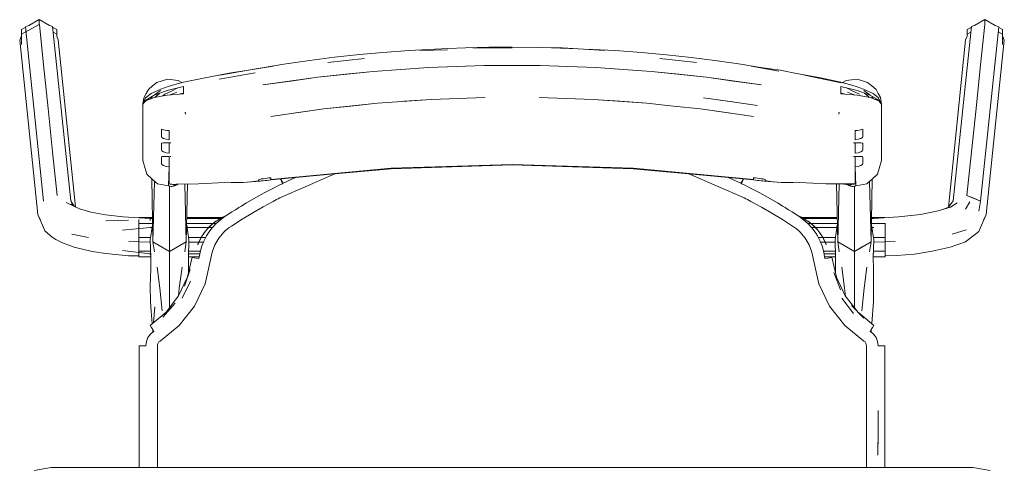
# Model space of a CAD drawing. Header units: millimetres. Extents: x 321 to 585, y -277 to 9.
# Tile 44 of 256: x 387.869 to 388.924, y -218.257 to -217.775. Entities that reach past the tile are written whole.
import ezdxf

# ---------------------------------------------------------------- set-up
doc = ezdxf.new("R2010")
doc.units = ezdxf.units.MM
doc.header["$MEASUREMENT"] = 0
doc.layers.add('IFC-Elemento de mobília-Contorno', color=152, linetype='Continuous', lineweight=5)

msp = doc.modelspace()

# ---------------------------------------------------------------- linework, layer by layer
at = {"layer": 'IFC-Elemento de mobília-Contorno', "color": 7, "lineweight": 5}
for p, q in [((387.8707, -217.7911), (387.8896, -217.7806)), ((387.8707, -217.7859), (387.8745, -217.7839)), ((387.8745, -217.7839), (387.8748, -217.7831)), ((387.8748, -217.7831), (387.8785, -217.7816)), ((387.8748, -217.7831), (387.8941, -217.97)), ((387.8785, -217.7816), (387.8896, -217.7754)), ((387.8896, -217.7806), (387.8896, -217.7754)), ((387.8896, -217.7754), (387.9006, -217.7816)), ((387.8896, -217.7806), (387.8898, -217.7807)), ((387.8898, -217.7807), (387.8942, -217.8239)), ((387.9006, -217.7816), (387.904, -217.7829)), ((387.904, -217.7829), (387.9234, -217.9698)), ((387.904, -217.7829), (387.9043, -217.7837)), ((387.9043, -217.7837), (387.9084, -217.7859)), ((388.8694, -217.9698), (388.8888, -217.7829)), ((388.8844, -217.7859), (388.8885, -217.7837)), ((388.8885, -217.7837), (388.8888, -217.7829)), ((388.8888, -217.7829), (388.8922, -217.7816)), ((388.8922, -217.7816), (388.9033, -217.7754)), ((388.8986, -217.8239), (388.9031, -217.7807)), ((388.8987, -217.97), (388.9181, -217.7831)), ((388.9031, -217.7807), (388.9033, -217.7806)), ((388.9033, -217.7806), (388.9033, -217.7754)), ((388.9033, -217.7754), (388.9143, -217.7816)), ((388.9143, -217.7816), (388.9181, -217.7831)), ((388.9181, -217.7831), (388.9184, -217.7839)), ((388.9184, -217.7839), (388.9221, -217.7859)), ((387.8687, -217.7973), (387.8707, -217.7926)), ((387.8707, -217.7911), (387.8707, -217.7859)), ((387.8707, -217.802), (387.8707, -217.7911)), ((387.9047, -217.789), (387.9084, -217.7911)), ((387.9084, -217.7932), (387.9084, -217.7859)), ((387.9084, -217.7911), (387.9084, -217.7859)), ((387.9084, -217.7932), (387.9084, -217.7911)), ((387.9084, -217.7932), (387.9101, -217.7971)), ((388.8827, -217.7971), (388.8844, -217.7932)), ((388.8844, -217.7911), (388.8844, -217.7859)), ((388.8844, -217.7911), (388.8882, -217.789)), ((388.8844, -217.7932), (388.8844, -217.7911)), ((388.9175, -217.7886), (388.9221, -217.7911)), ((388.9221, -217.7926), (388.9221, -217.7859)), ((388.9221, -217.7911), (388.9221, -217.7859)), ((388.9221, -217.802), (388.9221, -217.7911)), ((388.9221, -217.7926), (388.9241, -217.7973)), ((387.8687, -217.7973), (387.8881, -217.9842)), ((387.9101, -217.7971), (387.9286, -217.9761)), ((388.3277, -217.8062), (388.3467, -217.8057)), ((388.3467, -217.8057), (388.3715, -217.805)), ((388.3545, -217.8057), (388.3966, -217.8057)), ((388.3715, -217.805), (388.3966, -217.8049)), ((388.3966, -217.8049), (388.4248, -217.8051)), ((388.4248, -217.8051), (388.4504, -217.8057)), ((388.4387, -217.8057), (388.4675, -217.8067)), ((388.4504, -217.8057), (388.4675, -217.8067)), ((388.8642, -217.9764), (388.8827, -217.7971)), ((388.9048, -217.9842), (388.9241, -217.7973)), ((388.1795, -217.8191), (388.2061, -217.8157)), ((388.2061, -217.8157), (388.2329, -217.8128)), ((388.2329, -217.8128), (388.258, -217.8107)), ((388.258, -217.8107), (388.2863, -217.8086)), ((388.2863, -217.8086), (388.3277, -217.8062)), ((388.2975, -217.8085), (388.3271, -217.8076)), ((388.4675, -217.8067), (388.4957, -217.8085)), ((388.4751, -217.8072), (388.5069, -217.8086)), ((388.5069, -217.8086), (388.5352, -217.8107)), ((388.5352, -217.8107), (388.5619, -217.813)), ((388.5619, -217.813), (388.5886, -217.8159)), ((388.5886, -217.8159), (388.6138, -217.8191)), ((387.8942, -217.8239), (387.8991, -217.8706)), ((388.1117, -217.8298), (388.1404, -217.8253)), ((388.1179, -217.8288), (388.1517, -217.8232)), ((388.1517, -217.8232), (388.1795, -217.8191)), ((388.1991, -217.8212), (388.2384, -217.817)), ((388.2475, -217.8309), (388.307, -217.8268)), ((388.2772, -217.8288), (388.307, -217.8268)), ((388.307, -217.8268), (388.3667, -217.8247)), ((388.307, -217.8268), (388.3369, -217.8257)), ((388.3369, -217.8257), (388.3667, -217.8247)), ((388.3667, -217.8247), (388.4265, -217.8247)), ((388.4265, -217.8247), (388.4862, -217.8268)), ((388.4265, -217.8247), (388.4564, -217.8257)), ((388.4564, -217.8257), (388.4862, -217.8268)), ((388.4862, -217.8268), (388.5458, -217.8309)), ((388.4862, -217.8268), (388.516, -217.8288)), ((388.5548, -217.817), (388.5941, -217.8212)), ((388.6138, -217.8191), (388.6416, -217.8232)), ((388.6416, -217.8232), (388.6628, -217.8267)), ((388.6529, -217.8253), (388.6825, -217.8307)), ((388.6529, -217.8253), (388.6839, -217.8297)), ((388.8938, -217.8706), (388.8986, -217.8239)), ((388.0442, -217.8425), (388.0711, -217.837)), ((388.0711, -217.837), (388.0949, -217.8324)), ((388.0826, -217.8393), (388.1212, -217.8324)), ((388.0832, -217.8349), (388.1117, -217.8298)), ((388.0949, -217.8324), (388.1117, -217.8298)), ((388.1295, -217.8454), (388.1883, -217.8371)), ((388.1594, -217.8412), (388.1883, -217.8371)), ((388.1883, -217.8371), (388.2475, -217.8309)), ((388.1883, -217.8371), (388.2179, -217.834)), ((388.2179, -217.834), (388.2475, -217.8309)), ((388.2475, -217.8309), (388.2772, -217.8288)), ((388.516, -217.8288), (388.5458, -217.8309)), ((388.5458, -217.8309), (388.605, -217.8371)), ((388.5458, -217.8309), (388.5754, -217.834)), ((388.5754, -217.834), (388.605, -217.8371)), ((388.605, -217.8371), (388.6637, -217.8454)), ((388.605, -217.8371), (388.6338, -217.8412)), ((388.6839, -217.8297), (388.7015, -217.8331)), ((388.7015, -217.8331), (388.7253, -217.8375)), ((388.7101, -217.8349), (388.7492, -217.8433)), ((388.7253, -217.8375), (388.749, -217.8425)), ((388.0066, -217.8503), (388.0111, -217.8465)), ((388.0111, -217.8465), (388.0156, -217.8427)), ((388.0156, -217.8427), (388.0213, -217.841)), ((388.0199, -217.8498), (388.028, -217.8471)), ((388.0213, -217.841), (388.027, -217.8394)), ((388.0268, -217.8515), (388.0443, -217.847)), ((388.027, -217.8394), (388.0328, -217.8401)), ((388.028, -217.8471), (388.0351, -217.8448)), ((388.0328, -217.8401), (388.0387, -217.8408)), ((388.0351, -217.8448), (388.0442, -217.8425)), ((388.0387, -217.8408), (388.0424, -217.8429)), ((388.0443, -217.849), (388.0443, -217.847)), ((388.1295, -217.8454), (388.1594, -217.8412)), ((388.6338, -217.8412), (388.6637, -217.8454)), ((388.7489, -217.849), (388.7489, -217.847)), ((388.7489, -217.847), (388.7665, -217.8515)), ((388.749, -217.8425), (388.7581, -217.8448)), ((388.7508, -217.8429), (388.7545, -217.8408)), ((388.7545, -217.8408), (388.7604, -217.8401)), ((388.7581, -217.8448), (388.7652, -217.8471)), ((388.7604, -217.8401), (388.7663, -217.8394)), ((388.7652, -217.8471), (388.7733, -217.8498)), ((388.7663, -217.8394), (388.772, -217.8411)), ((388.772, -217.8411), (388.7776, -217.8427)), ((388.7776, -217.8427), (388.7822, -217.8465)), ((388.7822, -217.8465), (388.7867, -217.8503)), ((388.0018, -217.8591), (388.0042, -217.8547)), ((388.0036, -217.8593), (388.0097, -217.8547)), ((388.0038, -217.8617), (388.013, -217.8565)), ((388.0042, -217.8547), (388.0066, -217.8503)), ((388.0093, -217.8603), (388.0108, -217.858)), ((388.0097, -217.8547), (388.0199, -217.8498)), ((388.0129, -217.859), (388.0269, -217.8564)), ((388.013, -217.8565), (388.0195, -217.8514)), ((388.013, -217.8565), (388.0268, -217.8515)), ((388.0137, -217.8588), (388.0145, -217.8578)), ((388.0145, -217.8578), (388.0184, -217.8546)), ((388.0222, -217.8572), (388.0244, -217.8552)), ((388.0244, -217.8552), (388.0313, -217.852)), ((388.0269, -217.8564), (388.0443, -217.8548)), ((388.0299, -217.8561), (388.037, -217.8532)), ((388.0313, -217.852), (388.0382, -217.8486)), ((388.0407, -217.8551), (388.0443, -217.8541)), ((388.0428, -217.8545), (388.0436, -217.8548)), ((388.0443, -217.8509), (388.0443, -217.849)), ((388.0443, -217.8528), (388.0443, -217.8509)), ((388.0443, -217.8548), (388.0443, -217.8528)), ((388.7489, -217.8509), (388.7489, -217.849)), ((388.7489, -217.8528), (388.7489, -217.8509)), ((388.7489, -217.8548), (388.7489, -217.8528)), ((388.7489, -217.8541), (388.7525, -217.8551)), ((388.7489, -217.8548), (388.7663, -217.8564)), ((388.7493, -217.8548), (388.7502, -217.8544)), ((388.755, -217.8486), (388.7619, -217.8521)), ((388.7562, -217.8531), (388.7633, -217.8561)), ((388.7619, -217.8521), (388.7689, -217.8552)), ((388.7663, -217.8564), (388.7804, -217.859)), ((388.7665, -217.8515), (388.7802, -217.8565)), ((388.7733, -217.8498), (388.7835, -217.8547)), ((388.7737, -217.8514), (388.7802, -217.8565)), ((388.7742, -217.8543), (388.7785, -217.8578)), ((388.7785, -217.8578), (388.7792, -217.8588)), ((388.7802, -217.8565), (388.7895, -217.8617)), ((388.7822, -217.858), (388.7835, -217.8601)), ((388.7835, -217.8547), (388.7894, -217.8591)), ((388.7867, -217.8503), (388.789, -217.8546)), ((388.789, -217.8546), (388.7914, -217.8589)), ((388.0006, -217.8662), (388.0018, -217.8591)), ((388.0006, -217.8662), (388.0036, -217.8593)), ((388.0006, -217.8662), (388.0038, -217.8617)), ((388.0006, -217.8662), (388.0023, -217.8641)), ((388.0006, -217.8812), (388.0006, -217.8662)), ((388.0023, -217.8641), (388.0038, -217.8624)), ((388.0038, -217.8624), (388.0129, -217.859)), ((388.005, -217.861), (388.008, -217.8608)), ((388.1948, -217.8711), (388.2522, -217.865)), ((388.1948, -217.8711), (388.2235, -217.868)), ((388.2235, -217.868), (388.2522, -217.865)), ((388.2522, -217.865), (388.3098, -217.8609)), ((388.281, -217.8629), (388.3098, -217.8609)), ((388.3098, -217.8609), (388.3677, -217.8588)), ((388.3387, -217.8598), (388.3677, -217.8588)), ((388.4256, -217.8588), (388.4834, -217.8609)), ((388.4256, -217.8588), (388.4545, -217.8598)), ((388.4834, -217.8609), (388.5411, -217.865)), ((388.4834, -217.8609), (388.5122, -217.8629)), ((388.5122, -217.8629), (388.5411, -217.865)), ((388.5411, -217.865), (388.5697, -217.8681)), ((388.5697, -217.8681), (388.5984, -217.8711)), ((388.6018, -217.8591), (388.6302, -217.8631)), ((388.6018, -217.8591), (388.63, -217.8631)), ((388.63, -217.8631), (388.6597, -217.8673)), ((388.6302, -217.8631), (388.6597, -217.8673)), ((388.7804, -217.859), (388.7895, -217.8624)), ((388.7854, -217.8609), (388.7882, -217.861)), ((388.7894, -217.8591), (388.7926, -217.8661)), ((388.7895, -217.8617), (388.7926, -217.8661)), ((388.7895, -217.8624), (388.7909, -217.8641)), ((388.7909, -217.8641), (388.7926, -217.8661)), ((388.7914, -217.8589), (388.7926, -217.8661)), ((388.7926, -217.8812), (388.7926, -217.8661)), ((387.8991, -217.8706), (387.9039, -217.9173)), ((388.0461, -217.8747), (388.0463, -217.8757)), ((388.0461, -217.8747), (388.0466, -217.8769)), ((388.0463, -217.8757), (388.0466, -217.8769)), ((388.138, -217.8792), (388.1948, -217.8711)), ((388.138, -217.8792), (388.1672, -217.8751)), ((388.1672, -217.8751), (388.1948, -217.8711)), ((388.5984, -217.8711), (388.6553, -217.8792)), ((388.5984, -217.8711), (388.626, -217.8751)), ((388.626, -217.8751), (388.6553, -217.8792)), ((388.7467, -217.8769), (388.7471, -217.8747)), ((388.7467, -217.8769), (388.7469, -217.8757)), ((388.7469, -217.8757), (388.7471, -217.8747)), ((388.8889, -217.9173), (388.8938, -217.8706)), ((388.0006, -217.8962), (388.0006, -217.8812)), ((388.7926, -217.8962), (388.7926, -217.8812)), ((388.0006, -217.9113), (388.0006, -217.8962)), ((388.0206, -217.893), (388.0227, -217.8936)), ((388.0206, -217.8949), (388.0206, -217.893)), ((388.0206, -217.8969), (388.0206, -217.8949)), ((388.0206, -217.8988), (388.0206, -217.8969)), ((388.0206, -217.9007), (388.0206, -217.8988)), ((388.0206, -217.9007), (388.0212, -217.9016)), ((388.0227, -217.8936), (388.0248, -217.894)), ((388.0248, -217.894), (388.0269, -217.8943)), ((388.0269, -217.8943), (388.0291, -217.8944)), ((388.0291, -217.8968), (388.0291, -217.8944)), ((388.0291, -217.8992), (388.0291, -217.8968)), ((388.0291, -217.9017), (388.0291, -217.8992)), ((388.7641, -217.8944), (388.7663, -217.8943)), ((388.7641, -217.8968), (388.7641, -217.8944)), ((388.7641, -217.8992), (388.7641, -217.8968)), ((388.7641, -217.9017), (388.7641, -217.8992)), ((388.7663, -217.8943), (388.7684, -217.894)), ((388.7684, -217.894), (388.7705, -217.8936)), ((388.7705, -217.8936), (388.7726, -217.893)), ((388.772, -217.9016), (388.7726, -217.9007)), ((388.7726, -217.8949), (388.7726, -217.893)), ((388.7726, -217.8969), (388.7726, -217.8949)), ((388.7726, -217.8988), (388.7726, -217.8969)), ((388.7726, -217.9007), (388.7726, -217.8988)), ((388.7926, -217.9112), (388.7926, -217.8962)), ((388.0006, -217.9263), (388.0006, -217.9113)), ((388.0206, -217.9082), (388.0212, -217.9077)), ((388.0206, -217.91), (388.0206, -217.9082)), ((388.0206, -217.9117), (388.0206, -217.91)), ((388.0212, -217.9016), (388.023, -217.9027)), ((388.0212, -217.9077), (388.023, -217.9075)), ((388.023, -217.9027), (388.0257, -217.9036)), ((388.023, -217.9075), (388.0257, -217.9075)), ((388.0257, -217.9036), (388.0291, -217.9041)), ((388.0257, -217.9075), (388.0291, -217.9075)), ((388.0291, -217.9041), (388.0291, -217.9017)), ((388.0291, -217.9103), (388.0291, -217.9075)), ((388.0291, -217.9131), (388.0291, -217.9103)), ((388.0294, -217.9075), (388.0306, -217.9075)), ((388.0294, -217.9075), (388.0306, -217.9075)), ((388.0299, -217.9075), (388.0306, -217.9075)), ((388.0302, -217.9075), (388.0306, -217.9075)), ((388.7626, -217.9075), (388.7634, -217.9075)), ((388.7626, -217.9075), (388.763, -217.9075)), ((388.7626, -217.9075), (388.7638, -217.9075)), ((388.7626, -217.9075), (388.7634, -217.9075)), ((388.7641, -217.9041), (388.7641, -217.9017)), ((388.7641, -217.9041), (388.7675, -217.9036)), ((388.7641, -217.9103), (388.7641, -217.9075)), ((388.7641, -217.9075), (388.7675, -217.9075)), ((388.7641, -217.9131), (388.7641, -217.9103)), ((388.7675, -217.9036), (388.7702, -217.9027)), ((388.7675, -217.9075), (388.7702, -217.9075)), ((388.7702, -217.9027), (388.772, -217.9016)), ((388.7702, -217.9075), (388.772, -217.9077)), ((388.772, -217.9077), (388.7726, -217.9082)), ((388.7726, -217.91), (388.7726, -217.9082)), ((388.7726, -217.9117), (388.7726, -217.91)), ((388.7926, -217.9263), (388.7926, -217.9112)), ((387.9039, -217.9173), (387.9087, -217.9641)), ((388.0206, -217.9135), (388.0206, -217.9117)), ((388.0206, -217.9153), (388.0206, -217.9135)), ((388.0206, -217.9153), (388.0212, -217.9162)), ((388.0212, -217.9162), (388.023, -217.9173)), ((388.0212, -217.9222), (388.023, -217.9221)), ((388.023, -217.9173), (388.0257, -217.9182)), ((388.023, -217.9221), (388.0257, -217.9221)), ((388.0257, -217.9182), (388.0291, -217.9187)), ((388.0257, -217.9221), (388.0291, -217.9221)), ((388.0291, -217.9159), (388.0291, -217.9131)), ((388.0291, -217.9187), (388.0291, -217.9159)), ((388.0291, -217.9249), (388.0291, -217.9221)), ((388.0295, -217.922), (388.0295, -217.922)), ((388.0299, -217.922), (388.0306, -217.922)), ((388.0299, -217.922), (388.0306, -217.922)), ((388.0302, -217.922), (388.0306, -217.922)), ((388.7626, -217.922), (388.763, -217.922)), ((388.7626, -217.922), (388.7634, -217.922)), ((388.7626, -217.922), (388.7634, -217.922)), ((388.7641, -217.9159), (388.7641, -217.9131)), ((388.7641, -217.9187), (388.7641, -217.9159)), ((388.7641, -217.9187), (388.7675, -217.9182)), ((388.7641, -217.9249), (388.7641, -217.9221)), ((388.7641, -217.9221), (388.7675, -217.9221)), ((388.7675, -217.9182), (388.7702, -217.9173)), ((388.7675, -217.9221), (388.7702, -217.9221)), ((388.7702, -217.9173), (388.772, -217.9162)), ((388.7702, -217.9221), (388.772, -217.9222)), ((388.772, -217.9162), (388.7726, -217.9153)), ((388.7726, -217.9135), (388.7726, -217.9117)), ((388.7726, -217.9153), (388.7726, -217.9135)), ((388.8841, -217.9641), (388.8889, -217.9173)), ((388.0006, -217.9263), (388.0031, -217.9349)), ((388.0206, -217.9228), (388.0212, -217.9222)), ((388.0206, -217.9245), (388.0206, -217.9228)), ((388.0206, -217.9263), (388.0206, -217.9245)), ((388.0206, -217.9281), (388.0206, -217.9263)), ((388.0206, -217.9298), (388.0206, -217.9281)), ((388.0206, -217.9298), (388.0212, -217.9307)), ((388.0212, -217.9307), (388.023, -217.9318)), ((388.023, -217.9318), (388.0257, -217.9328)), ((388.0291, -217.9276), (388.0291, -217.9249)), ((388.0291, -217.9304), (388.0291, -217.9276)), ((388.0291, -217.9332), (388.0291, -217.9304)), ((388.267, -217.9348), (388.3966, -217.9307)), ((388.3318, -217.9332), (388.3966, -217.9312)), ((388.3966, -217.9307), (388.5262, -217.9348)), ((388.3966, -217.9312), (388.4614, -217.9332)), ((388.7641, -217.9276), (388.7641, -217.9249)), ((388.7641, -217.9304), (388.7641, -217.9276)), ((388.7641, -217.9332), (388.7641, -217.9304)), ((388.7675, -217.9328), (388.7702, -217.9318)), ((388.7702, -217.9318), (388.772, -217.9307)), ((388.772, -217.9222), (388.7726, -217.9228)), ((388.772, -217.9307), (388.7726, -217.9298)), ((388.7726, -217.9245), (388.7726, -217.9228)), ((388.7726, -217.9263), (388.7726, -217.9245)), ((388.7726, -217.9281), (388.7726, -217.9263)), ((388.7726, -217.9298), (388.7726, -217.9281)), ((388.7901, -217.9349), (388.7926, -217.9263)), ((388.0031, -217.9349), (388.0049, -217.9411)), ((388.0049, -217.9411), (388.0107, -217.9463)), ((388.0257, -217.9328), (388.0291, -217.9332)), ((388.0281, -217.9536), (388.0291, -217.9332)), ((388.0291, -217.9516), (388.0291, -217.9332)), ((388.1379, -217.9473), (388.2024, -217.9412)), ((388.138, -217.9468), (388.267, -217.9348)), ((388.1772, -217.9537), (388.2066, -217.9409)), ((388.2024, -217.9412), (388.267, -217.9352)), ((388.2066, -217.9409), (388.2069, -217.9408)), ((388.267, -217.9352), (388.3318, -217.9332)), ((388.4614, -217.9332), (388.5262, -217.9352)), ((388.5262, -217.9348), (388.6553, -217.9468)), ((388.5262, -217.9352), (388.6051, -217.9426)), ((388.5858, -217.9408), (388.6451, -217.9666)), ((388.6051, -217.9426), (388.6553, -217.9473)), ((388.7641, -217.9332), (388.7675, -217.9328)), ((388.7641, -217.9516), (388.7641, -217.9332)), ((388.7641, -217.9332), (388.7651, -217.9536)), ((388.7825, -217.9463), (388.7883, -217.9411)), ((388.7883, -217.9411), (388.7901, -217.9349)), ((388.0102, -217.9458), (388.0115, -218.0138)), ((388.0107, -217.9463), (388.0165, -217.9515)), ((388.0115, -218.0138), (388.0131, -217.9485)), ((388.0165, -217.9515), (388.0204, -217.9522)), ((388.0204, -217.9522), (388.0242, -217.9529)), ((388.0242, -217.9529), (388.0281, -217.9536)), ((388.0281, -217.9536), (388.0291, -217.9538)), ((388.0291, -217.9516), (388.0328, -217.952)), ((388.0291, -217.9516), (388.03, -217.9517)), ((388.03, -217.9517), (388.0309, -217.9518)), ((388.0309, -217.9518), (388.0319, -217.9519)), ((388.0319, -217.9519), (388.0328, -217.952)), ((388.0328, -217.952), (388.0365, -217.9519)), ((388.0328, -217.952), (388.0337, -217.952)), ((388.0335, -217.9538), (388.0339, -217.9536)), ((388.0337, -217.952), (388.0342, -217.952)), ((388.0339, -217.9536), (388.0343, -217.9535)), ((388.0342, -217.952), (388.0347, -217.952)), ((388.0343, -217.9535), (388.0347, -217.9533)), ((388.0347, -217.952), (388.0351, -217.952)), ((388.0347, -217.9533), (388.035, -217.9532)), ((388.035, -217.9532), (388.0354, -217.9531)), ((388.0351, -217.952), (388.0356, -217.952)), ((388.0354, -217.9531), (388.0358, -217.9529)), ((388.0356, -217.952), (388.036, -217.952)), ((388.0358, -217.9529), (388.0362, -217.9528)), ((388.0362, -217.9528), (388.0366, -217.9526)), ((388.0365, -217.9519), (388.0603, -217.9513)), ((388.0366, -217.9526), (388.037, -217.9525)), ((388.037, -217.9525), (388.0374, -217.9523)), ((388.0374, -217.9523), (388.0378, -217.9522)), ((388.0378, -217.9522), (388.0381, -217.952)), ((388.0381, -217.952), (388.0383, -217.9519)), ((388.0458, -217.9517), (388.0473, -218.0138)), ((388.0473, -218.0138), (388.0485, -217.9516)), ((388.0603, -217.9513), (388.0885, -217.9501)), ((388.0885, -217.9501), (388.0915, -217.9498)), ((388.0915, -217.9498), (388.0955, -217.95)), ((388.0955, -217.95), (388.0997, -217.95)), ((388.0997, -217.95), (388.1039, -217.95)), ((388.1039, -217.95), (388.1082, -217.95)), ((388.108, -217.9501), (388.1265, -217.9486)), ((388.108, -217.95), (388.108, -217.9501)), ((388.108, -217.9501), (388.1082, -217.95)), ((388.1164, -217.9492), (388.1246, -217.9482)), ((388.1164, -217.9492), (388.1247, -217.9484)), ((388.1246, -217.9476), (388.125, -217.9471)), ((388.1246, -217.9477), (388.1246, -217.9476)), ((388.1246, -217.9479), (388.1246, -217.9477)), ((388.1246, -217.948), (388.1246, -217.9479)), ((388.1246, -217.9482), (388.1246, -217.948)), ((388.1247, -217.9484), (388.1253, -217.9486)), ((388.125, -217.9471), (388.1261, -217.9467)), ((388.1253, -217.9486), (388.1265, -217.9486)), ((388.1261, -217.9467), (388.1277, -217.9462)), ((388.1265, -217.9486), (388.1279, -217.9484)), ((388.1277, -217.9462), (388.1296, -217.946)), ((388.1279, -217.9484), (388.1296, -217.9483)), ((388.1296, -217.946), (388.1317, -217.9457)), ((388.1296, -217.9483), (388.1317, -217.948)), ((388.1317, -217.9457), (388.1338, -217.9455)), ((388.1317, -217.948), (388.1338, -217.9478)), ((388.1338, -217.9455), (388.1359, -217.9452)), ((388.1338, -217.9478), (388.1358, -217.9475)), ((388.1358, -217.9475), (388.1379, -217.9473)), ((388.1359, -217.9452), (388.138, -217.945)), ((388.1374, -217.945), (388.1379, -217.9473)), ((388.1374, -217.945), (388.1379, -217.9473)), ((388.138, -217.9454), (388.138, -217.945)), ((388.138, -217.9459), (388.138, -217.9454)), ((388.138, -217.9464), (388.138, -217.9459)), ((388.138, -217.9468), (388.138, -217.9464)), ((388.1393, -217.9568), (388.1477, -217.9526)), ((388.1477, -217.9526), (388.1485, -217.9521)), ((388.1477, -217.9666), (388.1772, -217.9537)), ((388.1483, -217.9463), (388.1485, -217.9469)), ((388.1485, -217.9469), (388.1497, -217.9493)), ((388.1485, -217.9521), (388.1494, -217.9517)), ((388.1487, -217.9463), (388.1497, -217.9483)), ((388.1494, -217.9517), (388.1502, -217.9513)), ((388.1497, -217.9483), (388.151, -217.9509)), ((388.1497, -217.9493), (388.1501, -217.9491)), ((388.1497, -217.9493), (388.1501, -217.9491)), ((388.1497, -217.9493), (388.1506, -217.9511)), ((388.1502, -217.9513), (388.151, -217.9509)), ((388.151, -217.9509), (388.1645, -217.9448)), ((388.151, -217.9509), (388.1645, -217.9448)), ((388.6282, -217.9447), (388.6418, -217.9509)), ((388.6282, -217.9447), (388.6418, -217.9509)), ((388.6418, -217.9509), (388.6431, -217.9483)), ((388.6418, -217.9509), (388.6426, -217.9513)), ((388.6422, -217.9511), (388.6431, -217.9493)), ((388.6426, -217.9513), (388.6435, -217.9517)), ((388.6427, -217.9491), (388.6431, -217.9493)), ((388.6427, -217.9491), (388.6431, -217.9493)), ((388.6431, -217.9483), (388.6442, -217.9462)), ((388.6431, -217.9493), (388.6443, -217.9469)), ((388.6435, -217.9517), (388.6443, -217.9521)), ((388.6443, -217.9469), (388.6446, -217.9463)), ((388.6443, -217.9521), (388.6451, -217.9526)), ((388.6451, -217.9526), (388.6535, -217.9568)), ((388.6553, -217.9454), (388.6553, -217.945)), ((388.6553, -217.945), (388.6574, -217.9452)), ((388.6553, -217.9459), (388.6553, -217.9454)), ((388.6553, -217.9464), (388.6553, -217.9459)), ((388.6553, -217.9468), (388.6553, -217.9464)), ((388.6553, -217.9473), (388.6574, -217.9475)), ((388.6574, -217.9452), (388.6594, -217.9455)), ((388.6574, -217.9475), (388.6595, -217.9478)), ((388.6594, -217.9455), (388.6615, -217.9457)), ((388.6595, -217.9478), (388.6615, -217.948)), ((388.6615, -217.9457), (388.6636, -217.946)), ((388.6615, -217.948), (388.6636, -217.9483)), ((388.6636, -217.946), (388.6655, -217.9462)), ((388.6636, -217.9483), (388.6653, -217.9484)), ((388.6653, -217.9484), (388.6668, -217.9486)), ((388.6655, -217.9462), (388.6671, -217.9467)), ((388.6668, -217.9486), (388.6852, -217.9501)), ((388.6668, -217.9486), (388.6679, -217.9486)), ((388.6671, -217.9467), (388.6682, -217.9471)), ((388.6679, -217.9486), (388.6685, -217.9484)), ((388.6682, -217.9471), (388.6686, -217.9476)), ((388.6685, -217.9484), (388.6768, -217.9492)), ((388.6686, -217.9477), (388.6686, -217.9476)), ((388.6686, -217.9479), (388.6686, -217.9477)), ((388.6686, -217.948), (388.6686, -217.9479)), ((388.6686, -217.9482), (388.6686, -217.948)), ((388.6686, -217.9482), (388.6768, -217.9492)), ((388.6851, -217.95), (388.6852, -217.9501)), ((388.6851, -217.95), (388.6893, -217.95)), ((388.6852, -217.9501), (388.6852, -217.95)), ((388.6893, -217.95), (388.6936, -217.95)), ((388.6936, -217.95), (388.6977, -217.95)), ((388.6977, -217.95), (388.7018, -217.9498)), ((388.7018, -217.9498), (388.7048, -217.9501)), ((388.7048, -217.9501), (388.7329, -217.9513)), ((388.7329, -217.9513), (388.7528, -217.9517)), ((388.7329, -217.9513), (388.7441, -217.9514)), ((388.7329, -217.9513), (388.7641, -217.9516)), ((388.7441, -217.9514), (388.7443, -217.9514)), ((388.7441, -217.9514), (388.7641, -217.9516)), ((388.7441, -217.9514), (388.7599, -217.952)), ((388.7443, -217.9515), (388.7455, -218.0138)), ((388.7455, -218.0138), (388.7471, -217.9516)), ((388.7544, -217.9518), (388.7546, -217.9518)), ((388.7546, -217.9518), (388.7551, -217.952)), ((388.7549, -217.9518), (388.7551, -217.952)), ((388.755, -217.9518), (388.7551, -217.952)), ((388.7551, -217.9518), (388.7555, -217.9522)), ((388.7551, -217.952), (388.7555, -217.9522)), ((388.7553, -217.9518), (388.7555, -217.9522)), ((388.7553, -217.9518), (388.7559, -217.9523)), ((388.7555, -217.9522), (388.7559, -217.9523)), ((388.7559, -217.9523), (388.7559, -217.9519)), ((388.7559, -217.9523), (388.7562, -217.9525)), ((388.7562, -217.9525), (388.7566, -217.9526)), ((388.7565, -217.9519), (388.757, -217.9528)), ((388.7566, -217.9526), (388.757, -217.9528)), ((388.757, -217.9519), (388.757, -217.9528)), ((388.757, -217.9528), (388.7574, -217.9529)), ((388.7574, -217.9529), (388.7578, -217.9531)), ((388.7578, -217.9531), (388.7582, -217.9532)), ((388.7582, -217.9532), (388.7586, -217.9533)), ((388.7586, -217.9533), (388.759, -217.9535)), ((388.759, -217.952), (388.7593, -217.952)), ((388.759, -217.9535), (388.7593, -217.9536)), ((388.7593, -217.952), (388.7599, -217.952)), ((388.7593, -217.9536), (388.7597, -217.9538)), ((388.7599, -217.952), (388.762, -217.9519)), ((388.7599, -217.952), (388.7604, -217.952)), ((388.7604, -217.952), (388.7609, -217.9519)), ((388.7609, -217.9519), (388.7615, -217.9519)), ((388.7615, -217.9519), (388.762, -217.9519)), ((388.762, -217.9519), (388.7641, -217.9516)), ((388.762, -217.9519), (388.7625, -217.9518)), ((388.7625, -217.9518), (388.7631, -217.9517)), ((388.7631, -217.9517), (388.7641, -217.9516)), ((388.7642, -217.9538), (388.7651, -217.9536)), ((388.7651, -217.9536), (388.769, -217.9529)), ((388.769, -217.9529), (388.7729, -217.9522)), ((388.7729, -217.9522), (388.7767, -217.9515)), ((388.7767, -217.9515), (388.7825, -217.9463)), ((388.7797, -217.9488), (388.7813, -218.0138)), ((388.7813, -218.0138), (388.7826, -217.9462)), ((388.0291, -217.9538), (388.03, -217.954)), ((388.0294, -217.9567), (388.0294, -217.9539)), ((388.0294, -217.9903), (388.0294, -217.9567)), ((388.03, -217.954), (388.031, -217.9542)), ((388.031, -217.9542), (388.0319, -217.9544)), ((388.0319, -217.9544), (388.0327, -217.9541)), ((388.0327, -217.9541), (388.0335, -217.9538)), ((388.1227, -217.9657), (388.1309, -217.9612)), ((388.1309, -217.9612), (388.1393, -217.9568)), ((388.6535, -217.9568), (388.6619, -217.9612)), ((388.6619, -217.9612), (388.6702, -217.9657)), ((388.7597, -217.9538), (388.7601, -217.9539)), ((388.7601, -217.9539), (388.7605, -217.9541)), ((388.7605, -217.9541), (388.7609, -217.9542)), ((388.7609, -217.9542), (388.7613, -217.9544)), ((388.7613, -217.9544), (388.7618, -217.9543)), ((388.7618, -217.9543), (388.7622, -217.9542)), ((388.7622, -217.9542), (388.7632, -217.954)), ((388.7632, -217.954), (388.7642, -217.9538)), ((388.7634, -217.9567), (388.7634, -217.954)), ((388.7634, -217.9903), (388.7634, -217.9567)), ((388.8841, -217.9641), (388.8987, -217.97)), ((388.8841, -217.9641), (388.8914, -217.967)), ((387.9185, -217.9714), (387.9329, -217.9781)), ((387.9234, -217.9698), (387.9269, -217.9751)), ((387.924, -217.9729), (387.9278, -217.9757)), ((388.1064, -217.9753), (388.1091, -217.9736)), ((388.1091, -217.9736), (388.1117, -217.972)), ((388.1117, -217.972), (388.1144, -217.9704)), ((388.1144, -217.9704), (388.1227, -217.9657)), ((388.1296, -217.9762), (388.1404, -217.9703)), ((388.1404, -217.9703), (388.1423, -217.9694)), ((388.1423, -217.9694), (388.1441, -217.9684)), ((388.1441, -217.9684), (388.1459, -217.9675)), ((388.1459, -217.9675), (388.1477, -217.9666)), ((388.6451, -217.9666), (388.6469, -217.9675)), ((388.6469, -217.9675), (388.6487, -217.9684)), ((388.6487, -217.9684), (388.6506, -217.9694)), ((388.6506, -217.9694), (388.6524, -217.9703)), ((388.6524, -217.9703), (388.6638, -217.9765)), ((388.6702, -217.9657), (388.6784, -217.9704)), ((388.6784, -217.9704), (388.6811, -217.972)), ((388.6811, -217.972), (388.6838, -217.9736)), ((388.6838, -217.9736), (388.6864, -217.9753)), ((388.8643, -217.9764), (388.8694, -217.9698)), ((388.8663, -217.9764), (388.8737, -217.972)), ((388.8824, -217.9787), (388.8872, -217.9709)), ((388.8914, -217.967), (388.8987, -217.97)), ((388.8967, -217.9807), (388.8987, -217.97)), ((387.8881, -217.9842), (387.8909, -217.9901)), ((387.8881, -217.9842), (387.8941, -217.9983)), ((387.9329, -217.9781), (387.9451, -217.9818)), ((387.9451, -217.9818), (387.9606, -217.9848)), ((387.9606, -217.9848), (387.9796, -217.9868)), ((388.0889, -217.9863), (388.0925, -217.9839)), ((388.0925, -217.9839), (388.0962, -217.9816)), ((388.0962, -217.9816), (388.0999, -217.9793)), ((388.0999, -217.9793), (388.1037, -217.977)), ((388.1037, -217.977), (388.1064, -217.9753)), ((388.1072, -217.9893), (388.1185, -217.9825)), ((388.1185, -217.9825), (388.1296, -217.9762)), ((388.6638, -217.9765), (388.675, -217.9829)), ((388.675, -217.9829), (388.6862, -217.9897)), ((388.6864, -217.9753), (388.6891, -217.9769)), ((388.6891, -217.9769), (388.6929, -217.9793)), ((388.6929, -217.9793), (388.6966, -217.9816)), ((388.6966, -217.9816), (388.7003, -217.9839)), ((388.7003, -217.9839), (388.704, -217.9863)), ((388.8107, -217.987), (388.8344, -217.9844)), ((388.8344, -217.9844), (388.8533, -217.9805)), ((388.8533, -217.9805), (388.8663, -217.9764)), ((388.8588, -217.9788), (388.8643, -217.9764)), ((388.8987, -217.9983), (388.9048, -217.9842)), ((388.9019, -217.9901), (388.9048, -217.9842)), ((387.9612, -217.9912), (387.9853, -217.9906)), ((387.9796, -217.9868), (388.0087, -217.9887)), ((387.9964, -217.9879), (387.9964, -217.9877)), ((387.9964, -217.9877), (388.011, -217.9877)), ((387.9964, -217.994), (387.9964, -217.9898)), ((387.9964, -217.994), (388.0111, -217.994)), ((387.9964, -218.0089), (387.9964, -217.994)), ((388.0087, -217.9908), (388.0087, -217.9887)), ((388.0087, -217.9887), (388.011, -217.9887)), ((388.0087, -218.0114), (388.0111, -217.9957)), ((388.0294, -218.0239), (388.0294, -217.9903)), ((388.0477, -217.994), (388.076, -217.994)), ((388.0477, -217.9957), (388.0501, -218.0114)), ((388.0478, -217.9877), (388.0854, -217.9877)), ((388.0478, -217.9887), (388.0837, -217.9887)), ((388.0699, -217.9997), (388.0738, -217.9957)), ((388.0729, -217.9965), (388.0791, -217.9914)), ((388.0738, -217.9958), (388.0781, -217.9923)), ((388.0751, -217.9985), (388.0793, -217.994)), ((388.076, -217.994), (388.0793, -217.994)), ((388.0781, -217.9923), (388.0828, -217.9892)), ((388.0791, -217.9914), (388.0828, -217.9892)), ((388.0793, -217.994), (388.0839, -217.9899)), ((388.0822, -217.9896), (388.0832, -217.989)), ((388.0828, -217.9892), (388.0891, -217.9862)), ((388.0828, -217.9892), (388.0861, -217.9873)), ((388.0838, -217.9887), (388.0856, -217.9887)), ((388.0839, -217.9899), (388.0889, -217.9863)), ((388.0859, -217.9877), (388.0869, -217.9877)), ((388.0861, -217.9873), (388.0895, -217.9859)), ((388.0956, -217.9967), (388.1072, -217.9893)), ((388.6862, -217.9897), (388.6972, -217.9967)), ((388.7034, -217.9859), (388.7067, -217.9873)), ((388.704, -217.9863), (388.7101, -217.9892)), ((388.704, -217.9863), (388.7089, -217.9899)), ((388.7059, -217.9877), (388.7069, -217.9877)), ((388.7067, -217.9873), (388.7101, -217.9892)), ((388.7072, -217.9887), (388.7089, -217.9887)), ((388.7075, -217.9877), (388.745, -217.9877)), ((388.7089, -217.9899), (388.7135, -217.994)), ((388.7092, -217.9887), (388.745, -217.9887)), ((388.7097, -217.9891), (388.7107, -217.9896)), ((388.7101, -217.9892), (388.7147, -217.9923)), ((388.7101, -217.9892), (388.7137, -217.9914)), ((388.7135, -217.994), (388.7168, -217.994)), ((388.7135, -217.994), (388.7177, -217.9985)), ((388.7137, -217.9914), (388.7199, -217.9965)), ((388.7147, -217.9923), (388.719, -217.9958)), ((388.7169, -217.994), (388.7451, -217.994)), ((388.719, -217.9958), (388.723, -217.9997)), ((388.7427, -218.0114), (388.7451, -217.9957)), ((388.7634, -218.0239), (388.7634, -217.9903)), ((388.7817, -217.994), (388.7964, -217.994)), ((388.7817, -217.9957), (388.7841, -218.0114)), ((388.7818, -217.9877), (388.7964, -217.9877)), ((388.7818, -217.9887), (388.7841, -217.9887)), ((388.7841, -217.9887), (388.8107, -217.987)), ((388.7964, -217.9879), (388.7964, -217.9877)), ((388.7964, -217.994), (388.7964, -217.9937)), ((388.7964, -218.0089), (388.7964, -217.994)), ((387.8941, -217.9983), (387.8956, -218.0019)), ((387.8956, -218.0019), (387.9036, -218.0085)), ((387.9245, -218.0053), (387.9426, -218.009)), ((387.9789, -218.0011), (388.0087, -217.9982)), ((388.0087, -217.9982), (388.0108, -217.9982)), ((388.0481, -217.9982), (388.0713, -217.9982)), ((388.0636, -218.0084), (388.0667, -218.0037)), ((388.0644, -218.0071), (388.0664, -218.0041)), ((388.0664, -218.0041), (388.0699, -217.9997)), ((388.0664, -218.0041), (388.0674, -218.0026)), ((388.0674, -218.0026), (388.0699, -217.9997)), ((388.0689, -218.0009), (388.0712, -217.9984)), ((388.069, -218.0071), (388.0696, -218.0062)), ((388.0696, -218.0062), (388.0702, -218.0052)), ((388.0699, -217.9997), (388.0729, -217.9965)), ((388.0702, -218.0052), (388.0708, -218.0043)), ((388.0708, -218.0043), (388.0714, -218.0034)), ((388.0713, -217.9982), (388.0754, -217.9982)), ((388.0714, -218.0034), (388.0751, -217.9985)), ((388.0821, -218.0097), (388.0875, -218.0033)), ((388.0875, -218.0033), (388.0894, -218.0015)), ((388.0894, -218.0015), (388.0914, -217.9998)), ((388.0914, -217.9998), (388.0934, -217.9982)), ((388.0934, -217.9982), (388.0956, -217.9967)), ((388.6972, -217.9967), (388.6994, -217.9982)), ((388.6994, -217.9982), (388.7015, -217.9998)), ((388.7015, -217.9998), (388.7035, -218.0015)), ((388.7035, -218.0015), (388.7054, -218.0033)), ((388.7054, -218.0033), (388.7107, -218.0097)), ((388.7175, -217.9982), (388.7215, -217.9982)), ((388.7177, -217.9985), (388.7214, -218.0034)), ((388.7199, -217.9965), (388.723, -217.9997)), ((388.7214, -218.0034), (388.722, -218.0043)), ((388.7216, -217.9982), (388.7448, -217.9982)), ((388.7217, -217.9985), (388.7239, -218.0009)), ((388.722, -218.0043), (388.7227, -218.0052)), ((388.7227, -218.0052), (388.7233, -218.0062)), ((388.723, -217.9997), (388.7254, -218.0026)), ((388.723, -217.9997), (388.7264, -218.0041)), ((388.7233, -218.0062), (388.7238, -218.0071)), ((388.7254, -218.0026), (388.7264, -218.0041)), ((388.7261, -218.0037), (388.7292, -218.0084)), ((388.7264, -218.0041), (388.7285, -218.0071)), ((388.7821, -217.9982), (388.7841, -217.9982)), ((388.8683, -218.0053), (388.8834, -218.0008)), ((388.8824, -218.0135), (388.8967, -218.0027)), ((388.8967, -218.0027), (388.8987, -217.9983)), ((387.9036, -218.0085), (387.9073, -218.0112)), ((387.9073, -218.0112), (387.9147, -218.0146)), ((387.9147, -218.0146), (387.927, -218.0192)), ((387.9856, -218.0134), (388.0088, -218.0139)), ((387.9964, -218.0089), (388.0091, -218.0089)), ((387.9964, -218.0237), (387.9964, -218.0089)), ((388.0087, -218.0114), (388.0092, -218.0303)), ((388.0087, -218.0139), (388.0088, -218.0139)), ((388.0115, -218.0138), (388.0132, -218.0244)), ((388.0115, -218.0138), (388.0294, -218.0239)), ((388.0115, -218.0138), (388.0205, -218.0188)), ((388.0294, -218.0239), (388.0473, -218.0138)), ((388.0456, -218.0244), (388.0473, -218.0138)), ((388.0497, -218.0089), (388.0633, -218.0089)), ((388.0497, -218.0303), (388.0501, -218.0114)), ((388.05, -218.0139), (388.0608, -218.0139)), ((388.0596, -218.0169), (388.061, -218.0135)), ((388.0596, -218.0169), (388.061, -218.0135)), ((388.0596, -218.0168), (388.0599, -218.0161)), ((388.0596, -218.0169), (388.0596, -218.0168)), ((388.0596, -218.0169), (388.0596, -218.0169)), ((388.0598, -218.0163), (388.0626, -218.0102)), ((388.0609, -218.0139), (388.0656, -218.0139)), ((388.061, -218.0135), (388.0629, -218.0095)), ((388.061, -218.0135), (388.0625, -218.0103)), ((388.0625, -218.0103), (388.0644, -218.0071)), ((388.0629, -218.0095), (388.0644, -218.0071)), ((388.0633, -218.0089), (388.0681, -218.0089)), ((388.0637, -218.0189), (388.0661, -218.0128)), ((388.0661, -218.0128), (388.069, -218.0071)), ((388.0749, -218.0247), (388.0779, -218.0169)), ((388.0779, -218.0169), (388.0821, -218.0097)), ((388.7107, -218.0097), (388.7149, -218.0169)), ((388.7149, -218.0169), (388.7179, -218.0247)), ((388.7238, -218.0071), (388.7268, -218.0128)), ((388.7247, -218.0089), (388.7295, -218.0089)), ((388.7268, -218.0128), (388.7291, -218.0189)), ((388.7272, -218.0139), (388.7319, -218.0139)), ((388.7285, -218.0071), (388.7299, -218.0095)), ((388.7285, -218.0071), (388.7303, -218.0103)), ((388.7295, -218.0089), (388.7431, -218.0089)), ((388.7299, -218.0095), (388.7319, -218.0135)), ((388.7302, -218.0102), (388.733, -218.0164)), ((388.7303, -218.0103), (388.7319, -218.0135)), ((388.7319, -218.0135), (388.7332, -218.0169)), ((388.7319, -218.0135), (388.7332, -218.0169)), ((388.732, -218.0139), (388.7428, -218.0139)), ((388.7329, -218.0162), (388.7332, -218.0168)), ((388.7332, -218.0169), (388.7332, -218.0168)), ((388.7332, -218.0169), (388.7332, -218.0169)), ((388.7427, -218.0114), (388.7432, -218.0303)), ((388.7455, -218.0138), (388.7472, -218.0244)), ((388.7455, -218.0138), (388.7634, -218.0239)), ((388.7634, -218.0239), (388.7813, -218.0138)), ((388.7724, -218.0188), (388.7813, -218.0138)), ((388.7796, -218.0244), (388.7813, -218.0138)), ((388.7837, -218.0089), (388.7964, -218.0089)), ((388.7837, -218.0303), (388.7841, -218.0114)), ((388.784, -218.0139), (388.7841, -218.0139)), ((388.7841, -218.0139), (388.8073, -218.0134)), ((388.7964, -218.0237), (388.7964, -218.0089)), ((388.8661, -218.0193), (388.8824, -218.0135)), ((387.927, -218.0192), (387.9463, -218.0241)), ((387.9463, -218.0241), (387.9612, -218.026)), ((387.9612, -218.026), (387.9853, -218.0287)), ((387.9789, -218.0231), (388.0087, -218.0266)), ((387.9964, -218.0237), (388.009, -218.0237)), ((387.9964, -218.0297), (387.9964, -218.0237)), ((388.0087, -218.0266), (388.0091, -218.0266)), ((388.0087, -218.0276), (388.0087, -218.0266)), ((388.0087, -218.0276), (388.0087, -218.0266)), ((388.021, -218.0192), (388.0294, -218.0239)), ((388.0294, -218.0239), (388.0384, -218.0188)), ((388.0294, -218.0346), (388.0294, -218.0239)), ((388.0498, -218.0237), (388.0624, -218.0237)), ((388.0498, -218.0266), (388.0617, -218.0266)), ((388.0609, -218.0315), (388.062, -218.0251)), ((388.062, -218.0251), (388.0637, -218.0189)), ((388.0733, -218.0329), (388.0749, -218.0247)), ((388.7179, -218.0247), (388.7195, -218.0329)), ((388.7291, -218.0189), (388.7308, -218.0251)), ((388.7304, -218.0237), (388.743, -218.0237)), ((388.7308, -218.0251), (388.7319, -218.0314)), ((388.7311, -218.0266), (388.7431, -218.0266)), ((388.7544, -218.0188), (388.7634, -218.0239)), ((388.7634, -218.0239), (388.7724, -218.0188)), ((388.7634, -218.0346), (388.7634, -218.0239)), ((388.7838, -218.0237), (388.7964, -218.0237)), ((388.7838, -218.0266), (388.7841, -218.0266)), ((388.7964, -218.0297), (388.7964, -218.0237)), ((388.8086, -218.0284), (388.8278, -218.027)), ((388.8278, -218.027), (388.8467, -218.0238)), ((388.8467, -218.0238), (388.8661, -218.0193)), ((387.9853, -218.0287), (387.9964, -218.0287)), ((387.9964, -218.0297), (388.0091, -218.0297)), ((388.0091, -218.0427), (388.0092, -218.0303)), ((388.0294, -218.0537), (388.0294, -218.0346)), ((388.0487, -218.0511), (388.0535, -218.03)), ((388.0497, -218.0297), (388.0612, -218.0297)), ((388.0497, -218.0303), (388.0498, -218.0427)), ((388.0535, -218.03), (388.054, -218.0303)), ((388.054, -218.0303), (388.0556, -218.0307)), ((388.0556, -218.0307), (388.0581, -218.0311)), ((388.0581, -218.0311), (388.0609, -218.0315)), ((388.0674, -218.0586), (388.0733, -218.0329)), ((388.7195, -218.0329), (388.7254, -218.0586)), ((388.7316, -218.0297), (388.7431, -218.0297)), ((388.7319, -218.0314), (388.7348, -218.0311)), ((388.7348, -218.0311), (388.7372, -218.0307)), ((388.7372, -218.0307), (388.7388, -218.0303)), ((388.7388, -218.0303), (388.7393, -218.03)), ((388.7393, -218.03), (388.7442, -218.0515)), ((388.7431, -218.0427), (388.7432, -218.0303)), ((388.7634, -218.0537), (388.7634, -218.0346)), ((388.7837, -218.0297), (388.7964, -218.0297)), ((388.7837, -218.0303), (388.7838, -218.0427)), ((388.7964, -218.0286), (388.8086, -218.0284)), ((388.7964, -218.0297), (388.7964, -218.0286)), ((388.0087, -218.0612), (388.0091, -218.0427)), ((388.016, -218.0407), (388.019, -218.0635)), ((388.0398, -218.0635), (388.0428, -218.0407)), ((388.0453, -218.0611), (388.0514, -218.0432)), ((388.0498, -218.0427), (388.0498, -218.0462)), ((388.7413, -218.0465), (388.7485, -218.0651)), ((388.743, -218.0461), (388.7431, -218.0427)), ((388.75, -218.0407), (388.753, -218.0635)), ((388.7738, -218.0635), (388.7768, -218.0407)), ((388.7838, -218.0427), (388.784, -218.0602)), ((388.0294, -218.0789), (388.0294, -218.0537)), ((388.0391, -218.0716), (388.0484, -218.052)), ((388.0429, -218.0742), (388.0519, -218.0558)), ((388.056, -218.0825), (388.0674, -218.0586)), ((388.7254, -218.0586), (388.7368, -218.0825)), ((388.7442, -218.0515), (388.7536, -218.0715)), ((388.7634, -218.0789), (388.7634, -218.0537)), ((388.0087, -218.0612), (388.009, -218.0777)), ((388.019, -218.0635), (388.0215, -218.0877)), ((388.0389, -218.0719), (388.0398, -218.0635)), ((388.753, -218.0635), (388.7539, -218.0719)), ((388.7713, -218.0877), (388.7738, -218.0635)), ((388.7839, -218.0777), (388.784, -218.0602)), ((388.009, -218.0777), (388.0096, -218.0885)), ((388.0221, -218.0943), (388.0355, -218.0794)), ((388.0256, -218.0891), (388.0391, -218.0716)), ((388.0294, -218.0842), (388.0294, -218.0789)), ((388.75, -218.0742), (388.7624, -218.0904)), ((388.7536, -218.0715), (388.7667, -218.0885)), ((388.7634, -218.0842), (388.7634, -218.0789)), ((388.782, -218.1013), (388.7839, -218.0777)), ((388.0086, -218.1032), (388.0256, -218.0891)), ((388.0096, -218.0885), (388.0108, -218.1014)), ((388.0121, -218.1003), (388.0136, -218.0835)), ((388.0397, -218.1033), (388.056, -218.0825)), ((388.7368, -218.0825), (388.7531, -218.1033)), ((388.7604, -218.0821), (388.7736, -218.0954)), ((388.7678, -218.0896), (388.7842, -218.1032)), ((388.0086, -218.1032), (388.0088, -218.1037)), ((388.0088, -218.1037), (388.0096, -218.105)), ((388.0089, -218.1125), (388.0124, -218.1095)), ((388.0096, -218.105), (388.0109, -218.1071)), ((388.0109, -218.1071), (388.0124, -218.1095)), ((388.0114, -218.1078), (388.0115, -218.1091)), ((388.0114, -218.1079), (388.0115, -218.1084)), ((388.0114, -218.1079), (388.0115, -218.1084)), ((388.0115, -218.1103), (388.0115, -218.108)), ((388.0192, -218.12), (388.0397, -218.1033)), ((388.7531, -218.1033), (388.7737, -218.12)), ((388.7804, -218.1095), (388.7819, -218.1071)), ((388.7804, -218.1095), (388.7839, -218.1125)), ((388.7813, -218.1091), (388.7814, -218.1078)), ((388.7813, -218.1103), (388.7813, -218.108)), ((388.7813, -218.1084), (388.7813, -218.108)), ((388.7813, -218.1091), (388.7813, -218.108)), ((388.7813, -218.1103), (388.7813, -218.1091)), ((388.7819, -218.1071), (388.7832, -218.105)), ((388.7832, -218.105), (388.784, -218.1037)), ((388.784, -218.1037), (388.7842, -218.1032)), ((388.004, -218.1251), (388.0045, -218.1205)), ((388.0045, -218.1205), (388.0062, -218.1162)), ((388.0062, -218.1162), (388.0089, -218.1125)), ((388.0166, -218.1236), (388.0171, -218.1222)), ((388.0171, -218.1222), (388.018, -218.121)), ((388.018, -218.121), (388.0192, -218.12)), ((388.7737, -218.12), (388.7748, -218.121)), ((388.7748, -218.121), (388.7757, -218.1222)), ((388.7757, -218.1222), (388.7762, -218.1236)), ((388.7839, -218.1125), (388.7866, -218.1162)), ((388.7866, -218.1162), (388.7883, -218.1205)), ((388.7883, -218.1205), (388.7889, -218.1251)), ((387.9968, -218.1252), (387.9972, -218.1251)), ((387.9968, -218.1252), (387.9968, -218.1426)), ((387.9972, -218.1251), (387.9987, -218.1251)), ((387.9987, -218.1251), (388.0011, -218.1251)), ((388.0011, -218.1251), (388.004, -218.1251)), ((388.0164, -218.1251), (388.0166, -218.1236)), ((388.0164, -218.1607), (388.0164, -218.1251)), ((388.7762, -218.1236), (388.7764, -218.1251)), ((388.7764, -218.1421), (388.7764, -218.1251)), ((388.7889, -218.1251), (388.7917, -218.1251)), ((388.7917, -218.1251), (388.7941, -218.1251)), ((388.7941, -218.1251), (388.7956, -218.1251)), ((388.7956, -218.1251), (388.7961, -218.1252)), ((388.7961, -218.1426), (388.7961, -218.1252)), ((387.9968, -218.1601), (387.9968, -218.1426)), ((388.7764, -218.1592), (388.7764, -218.1421)), ((388.796, -218.1601), (388.7961, -218.1426)), ((387.9968, -218.1776), (387.9968, -218.1601)), ((388.0164, -218.1901), (388.0164, -218.1607)), ((388.7764, -218.1762), (388.7764, -218.1592)), ((388.796, -218.1776), (388.796, -218.1601)), ((387.9968, -218.195), (387.9968, -218.1776)), ((388.7764, -218.1945), (388.7764, -218.1762)), ((388.796, -218.195), (388.796, -218.1776)), ((387.9968, -218.2149), (387.9968, -218.195)), ((388.0164, -218.2171), (388.0164, -218.1901)), ((388.7764, -218.2046), (388.7764, -218.1945)), ((388.7888, -218.2184), (388.7889, -218.1945)), ((388.7888, -218.2144), (388.7889, -218.1945)), ((388.796, -218.195), (388.7961, -218.2149)), ((388.7764, -218.2096), (388.7764, -218.2046)), ((387.9968, -218.2349), (387.9968, -218.2149)), ((388.0164, -218.2441), (388.0164, -218.2171)), ((388.7764, -218.2131), (388.7764, -218.2096)), ((388.7764, -218.2199), (388.7764, -218.2131)), ((388.7887, -218.2423), (388.7888, -218.2144)), ((388.7961, -218.2349), (388.7961, -218.2149)), ((388.7764, -218.2333), (388.7764, -218.2199)), ((388.7887, -218.2423), (388.7888, -218.2184)), ((387.9968, -218.2556), (387.9968, -218.2349)), ((388.7764, -218.2556), (388.7764, -218.2333)), ((388.7961, -218.2556), (388.7961, -218.2349)), ((388.0164, -218.2556), (388.0164, -218.2441)), ((387.8841, -218.2589), (387.9024, -218.2556)), ((387.9024, -218.2556), (388.8904, -218.2556)), ((388.8904, -218.2556), (388.9088, -218.2589))]:
    msp.add_line(p, q, dxfattribs=at)

doc.saveas('drawing.dxf')
